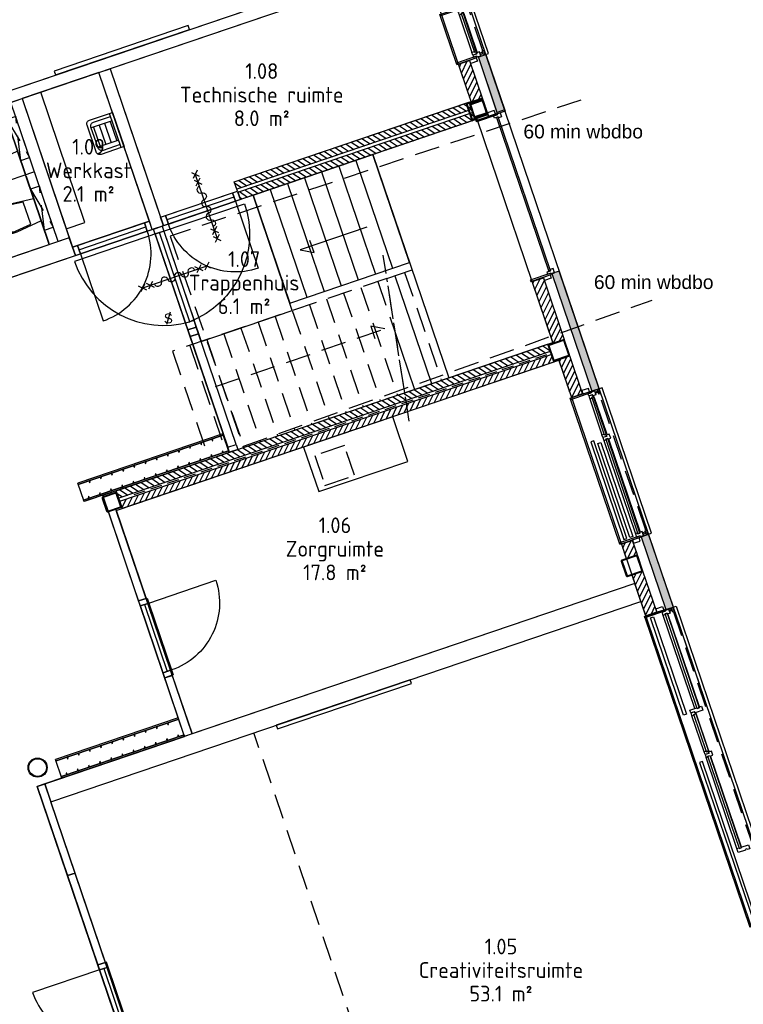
# Model space of a CAD drawing. Header units: millimetres. Extents: x 29775 to 122352, y 25482 to 104177.
# Tile 10 of 20: x 49276 to 58487, y 62908 to 75437. Entities that reach past the tile are written whole.
import ezdxf
from ezdxf.enums import TextEntityAlignment as Align

# ---------------------------------------------------------------- set-up
doc = ezdxf.new("R2010")
doc.units = ezdxf.units.MM
doc.header["$LTSCALE"] = 100
doc.linetypes.add('DASHED', pattern=[0.75, 0.5, -0.25])
doc.linetypes.add('HIDDEN2', pattern=[4.7625, 3.175, -1.5875])
for name, color, linetype in [('AL24----_Trap-Beton-1500+', 9, 'Continuous'), ('AL24----_Trap-Beton-Az', 1, 'Continuous'), ('AL35----_Plafonds', 8, 'Continuous'), ('Beveilig-Alg-Az', 1, 'Continuous'), ('Beveilig-Alg-Txt', 2, 'Continuous'), ('Beveilig-Dik-Az', 5, 'HIDDEN2'), ('bib', 9, 'Continuous'), ('BiKoz-Draai-Az', 8, 'Continuous'), ('BiKoz-Hout-Az', 8, 'Continuous'), ('BiKoz-Hout-Drs', 2, 'Continuous'), ('BiWand-Syst-Drs', 3, 'Continuous'), ('BuKoz-Alum-Az', 8, 'Continuous'), ('BuKoz-Alum-Drs', 2, 'Continuous'), ('BuWand-Alg-Arc', 8, 'Continuous'), ('BuWand-Bakst-Drs', 3, 'Continuous'), ('Construct-Beton-Drs', 4, 'Continuous'), ('Construct-Staal-Drs', 4, 'Continuous'), ('Inricht-Alg-Az', 1, 'Continuous'), ('kozijn', 1, 'Continuous'), ('kozijn1', 1, 'Continuous'), ('MTXT35-50', 3, 'Continuous'), ('nieuw uitzet', 2, 'Continuous'), ('Sanitair-Alg-Az', 1, 'Continuous'), ('Vloer-Alg-Arc', 1, 'Continuous'), ('X-BT$1----_Ruimtegegevens', 7, 'Continuous')]:
    doc.layers.add(name, color=color, linetype=linetype)
doc.layers.add('BL$8-BVO-polylijn', color=160, linetype='Continuous', plot=False)
doc.layers.add('BL$8-GO--polylijnen', color=10, linetype='Continuous', plot=False)
for name, color, linetype, lineweight in [('X-BT$23A__RuimteElement', 7, 'Continuous', 0), ('X-BT$23F__RuimteElement', 7, 'Continuous', 0), ('X-BT$23m2_RuimteElement', 7, 'Continuous', 0), ('X-BT$23NR__Ruimtenummer', 1, 'Continuous', 0), ('X-BT$23P__Algemeen', 1, 'Continuous', 0)]:
    doc.layers.add(name, color=color, linetype=linetype, lineweight=lineweight)
doc.styles.add('BOS', font='arial.ttf')
doc.styles.add('BOS3', font='arial.ttf')
doc.styles.add('Isocpeur', font='isocpeur.ttf')
doc.dimstyles.new('BOS3', dxfattribs={"dimtxt": 2.5, "dimasz": 2, "dimexe": 2, "dimexo": 0, "dimgap": 1.5, "dimtad": 1, "dimdec": 3, "dimdsep": 46, "dimtxsty": 'BOS3', "dimblk": 'SMALL', "dimblk1": 'SMALL', "dimblk2": 'SMALL', "dimcen": 2.5, "dimclrd": 1, "dimclre": 1, "dimclrt": 2, "dimadec": 4, "dimazin": 2, "dimtfac": 1, "dimtdec": 3, "dimtix": 1, "dimtmove": 2, "dimatfit": 3, "dimfxl": 2, "dimfxlon": 1, "dimtvp": 1, "dimtolj": 1, "dimtzin": 0, "dimarcsym": 0})
pattern_1 = [(63.75, (49606.74, -73457.9), (-51.256277, 25.276799), [])]

# ---------------------------------------------------------------- blocks, each defined once
blk = doc.blocks.new('_Small')
at = {"color": 0, "linetype": 'ByBlock', "lineweight": -2}
blk.add_circle((0, 0), 0.25, dxfattribs=at)
blk = doc.blocks.new('*D373')
at = {"layer": 'DEFPOINTS', "color": 0}
for p in [(51997, 83463), (52169, 82956), (47508, 71800)]:
    blk.add_point(p, dxfattribs=at)
at = {"layer": 'nieuw uitzet', "color": 1, "lineweight": -2}
for p, q in [((44421, 80892), (51997, 83463)), ((52029, 83368), (51965, 83558)), ((44454, 80797), (44389, 80986))]:
    blk.add_line(p, q, dxfattribs=at)
at = {"layer": 'nieuw uitzet', "color": 1, "lineweight": -2, "xscale": 100, "yscale": 100, "zscale": 100}
for p, rotation in [((51997, 83463), 18.75), ((44421, 80892), 198.75)]:
    blk.add_blockref('_Small', p, dxfattribs=dict(at, rotation=rotation))
at = {"layer": 'nieuw uitzet', "color": 2, "insert": (48165, 82309), "char_height": 125, "attachment_point": 5, "rotation": 18.75, "style": 'BOS3'}
blk.add_mtext('\\A1;8000', dxfattribs=at)
blk = doc.blocks.new('binkozdeur1034')
at = {"layer": 'BiKoz-Draai-Az'}
blk.add_lwpolyline([(967, 0), (67, 0), (67, -900, 0.414214)], format="xyb", close=True, dxfattribs=at)
at = {"layer": 'BiKoz-Hout-Az'}
blk.add_line((67, 57), (967, 57), dxfattribs=at)
blk.add_lwpolyline([(67, 0), (967, 0), (967, 114), (67, 114)], close=True, dxfattribs=at)
at = {"layer": 'BiKoz-Hout-Drs'}
for points in [[(0, 0), (67, 0), (67, 114), (0, 114)], [(967, 0), (1034, 0), (1034, 114), (967, 114)]]:
    blk.add_lwpolyline(points, close=True, dxfattribs=at)
blk = doc.blocks.new('toilethangend met reservoir')
at = {"layer": 'BiKoz-Hout-Drs'}
blk.add_line((120, -175), (120, 725), dxfattribs=at)
at = {"layer": 'Sanitair-Alg-Az', "linetype": 'HIDDEN2'}
for p, q in [((120, 0), (0, 550)), ((120, 550), (0, 0))]:
    blk.add_line(p, q, dxfattribs=at)
blk.add_lwpolyline([(120, 550), (0, 550), (0, 0), (120, 0)], close=True, dxfattribs=at)
at = {"layer": 'Sanitair-Alg-Az'}
blk.add_lwpolyline([(120, 424), (460, 460, -0.08399), (546, 445, -0.091257), (616, 406, -0.103849), (664, 344, -0.114925), (680, 275, -0.114925), (664, 206, -0.103849), (616, 144, -0.091257), (546, 105, -0.08399), (460, 90), (120, 126)], format="xyb", dxfattribs=at)
blk.add_lwpolyline([(462, 105, 0.081247), (541, 119, 0.091257), (606, 156, 0.103849), (650, 212, 0.114925), (665, 275, 0.114925), (650, 338, 0.103849), (606, 394, 0.091257), (541, 431, 0.081247), (462, 445), (260, 424), (260, 126)], format="xyb", close=True, dxfattribs=at)
blk = doc.blocks.new('kozbuitklein')
blk.add_line((0, -7), (0, 0))
at = {"layer": 'kozijn', "color": 9, "linetype": 'HIDDEN2'}
blk.add_line((-301, 1898), (-301, 62), dxfattribs=at)
at = {"layer": 'kozijn'}
for points in [[(-220, 1957), (-358, 1957), (-358, 3), (-220, 3)], [(68, 1960), (68, 1960), (68, 0), (68, 0)]]:
    blk.add_lwpolyline(points, dxfattribs=at)
blk.add_lwpolyline([(-192, -1), (-192, -46), (-102, -46), (-102, -1)], close=True, dxfattribs=at)
at = {"layer": 'kozijn1', "color": 9}
for p, q in [((-225, 646), (-225, 1898)), ((-163, 646), (-163, 1898)), ((-225, 87), (-225, 567)), ((-163, 87), (-163, 568))]:
    blk.add_line(p, q, dxfattribs=at)
at = {"layer": 'kozijn1'}
for points in [[(-192, 2006), (-192, 1961), (-102, 1961), (-102, 2006)], [(-311, 1952), (-311, 1898), (-291, 1898), (-291, 1952)], [(-291, 1933), (-291, 1918), (-255, 1918), (-255, 1933)], [(-163, 1942), (-163, 1942), (-212, 1942), (-212, 1952), (-255, 1952), (-255, 1898), (-218, 1898), (-218, 1908), (-193, 1908), (-193, 1898), (-163, 1898)], [(-210, 1960), (-210, 1942), (68, 1942), (68, 1960)], [(-163, 607), (-163, 646), (-193, 646), (-193, 636), (-218, 636), (-218, 646), (-255, 646), (-255, 592), (-215, 592), (-215, 607)], [(-163, 606), (-163, 568), (-193, 568), (-193, 577), (-218, 577), (-218, 567), (-225, 567), (-225, 589), (-210, 589), (-210, 606)], [(-311, 62), (-311, 8), (-291, 8), (-291, 62)], [(-291, 27), (-291, 42), (-255, 42), (-255, 27)], [(-163, 47), (-163, 18), (-193, 18), (-193, 18), (-212, 18), (-212, 8), (-255, 8), (-255, 62), (-215, 62), (-215, 47)], [(-163, 48), (-163, 87), (-193, 87), (-193, 77), (-218, 77), (-218, 87), (-225, 87), (-225, 65), (-210, 65), (-210, 48)], [(-210, 0), (-210, 18), (68, 18), (68, 0)]]:
    blk.add_lwpolyline(points, close=True, dxfattribs=at)
at = {"layer": 'kozijn1', "color": 9}
for points in [[(-218, 1908), (-218, 636), (-193, 636), (-193, 1908)], [(-40, 607), (0, 607), (0, 1922), (-40, 1922)], [(-218, 577), (-218, 77), (-193, 77), (-193, 577)]]:
    blk.add_lwpolyline(points, close=True, dxfattribs=at)
blk = doc.blocks.new('aangifte deur 60 minuten (zelfsluitend)')
at = {"layer": 'Beveilig-Alg-Az'}
blk.add_line((1, -863), (1, 860), dxfattribs=at)
for points in [[(-81, 778), (82, 942)], [(80, 781), (-78, 939)], [(-81, 568), (82, 732)], [(80, 571), (-78, 729)], [(-81, -735), (82, -571)], [(80, -732), (-78, -574)], [(-81, -945), (82, -781)], [(80, -942), (-78, -784)]]:
    blk.add_lwpolyline(points, dxfattribs=at)
blk.add_lwpolyline([(0, -543, 1), (0, -362, -1), (0, -181, 1), (0, 0, -1), (0, 181, 1), (0, 362, -1), (0, 543)], format="xyb", dxfattribs=at)
blk = doc.blocks.new('kozbuit660')
at = {"layer": 'kozijn', "color": 9, "linetype": 'HIDDEN2'}
blk.add_line((19, 606), (19, 54), dxfattribs=at)
at = {"layer": 'kozijn'}
for points in [[(100, 665), (-38, 665), (-38, -5), (100, -5)], [(388, 668), (388, 668), (388, -8), (388, -8)]]:
    blk.add_lwpolyline(points, dxfattribs=at)
for points in [[(128, 666), (128, 711), (218, 711), (218, 666)], [(128, -6), (128, -51), (218, -51), (218, -6)]]:
    blk.add_lwpolyline(points, close=True, dxfattribs=at)
at = {"layer": 'kozijn1', "color": 9}
for p, q in [((95, 79), (95, 581)), ((157, 79), (157, 581))]:
    blk.add_line(p, q, dxfattribs=at)
at = {"layer": 'kozijn1'}
for points in [[(9, 606), (9, 660), (29, 660), (29, 606)], [(29, 640), (29, 625), (65, 625), (65, 640)], [(157, 621), (157, 647), (118, 647), (118, 647), (108, 647), (108, 660), (65, 660), (65, 606), (105, 606), (105, 621)], [(118, 665), (118, 647), (388, 647), (388, 665)], [(157, 620), (157, 581), (127, 581), (127, 591), (102, 591), (102, 581), (95, 581), (95, 603), (110, 603), (110, 620)], [(9, 54), (9, 0), (29, 0), (29, 54)], [(29, 19), (29, 34), (65, 34), (65, 19)], [(157, 39), (157, 13), (118, 13), (118, 13), (108, 13), (108, 0), (65, 0), (65, 54), (105, 54), (105, 39)], [(157, 40), (157, 79), (127, 79), (127, 69), (102, 69), (102, 79), (95, 79), (95, 57), (110, 57), (110, 40)], [(118, -5), (118, 13), (388, 13), (388, -5)]]:
    blk.add_lwpolyline(points, close=True, dxfattribs=at)
at = {"layer": 'kozijn1', "color": 9}
blk.add_lwpolyline([(102, 591), (102, 69), (127, 69), (127, 591)], close=True, dxfattribs=at)
blk = doc.blocks.new('uitstortgootsteen 360x460')
at = {"layer": 'Sanitair-Alg-Az'}
for p, q in [((-131, -40), (-131, -320)), ((-131, -65), (131, -65)), ((131, -40), (131, -320)), ((-131, -140), (131, -140)), ((-131, -214), (131, -214)), ((-131, -289), (131, -289))]:
    blk.add_line(p, q, dxfattribs=at)
blk.add_lwpolyline([(-230, 0), (230, 0), (230, -40), (-230, -40)], close=True, dxfattribs=at)
for points in [[(230, -40), (230, -310, -0.414214), (180, -360), (-180, -360, -0.414214), (-230, -310), (-230, -40)], [(190, -40), (190, -270, -0.414214), (140, -320), (-140, -320, -0.414214), (-190, -270), (-190, -40)]]:
    blk.add_lwpolyline(points, format="xyb", dxfattribs=at)
blk = doc.blocks.new('_K180x10')
at = {"layer": 'Construct-Staal-Drs'}
for points in [[(75, 90), (-75, 90, 0.414214), (-90, 75), (-90, -75, 0.414214), (-75, -90), (75, -90, 0.414214), (90, -75), (90, 75, 0.414214)], [(75, 80), (-75, 80, 0.414214), (-80, 75), (-80, -75, 0.414214), (-75, -80), (75, -80, 0.414214), (80, -75), (80, 75, 0.414214)]]:
    blk.add_lwpolyline(points, format="xyb", close=True, dxfattribs=at)
blk = doc.blocks.new('trap1450brbv')
at = {"layer": 'AL24----_Trap-Beton-1500+', "linetype": 'HIDDEN2'}
for p, q in [((-2054, -363), (-1686, 1747)), ((-4390, 1450), (-4390, 0)), ((-4160, 1450), (-4160, 0)), ((-3930, 1450), (-3930, 0)), ((-3700, 1450), (-3700, 0)), ((-3470, 1450), (-3470, 0)), ((-3240, 1450), (-3240, 0)), ((-3010, 1450), (-3010, 0)), ((-2780, 1450), (-2780, 0)), ((-2550, 1450), (-2550, 0)), ((-2320, 1450), (-2320, 0)), ((-2090, 1450), (-2090, 0)), ((-1860, 1450), (-1860, 751)), ((-1500, 1450), (-1500, 0))]:
    blk.add_line(p, q, dxfattribs=at)
blk.add_lwpolyline([(-4620, 0), (-1991, 0), (-1738, 1450), (-4620, 1450)], close=True, dxfattribs=at)
blk.add_lwpolyline([(-4245, 850), (-1971, 850), (-2129, 941), (-2129, 776)], dxfattribs=at)
at = {"layer": 'AL24----_Trap-Beton-Az'}
for p, q in [((-2780, 3000), (-2780, 1550)), ((-2550, 3000), (-2550, 1550)), ((-2320, 3000), (-2320, 1550)), ((-2090, 3000), (-2090, 1550)), ((-1860, 3000), (-1860, 1550)), ((-1630, 3000), (-1630, 1550)), ((-1738, 1450), (-1400, 1450)), ((-1630, 1450), (-1630, 0)), ((-1860, 751), (-1860, 0)), ((-1991, 0), (-1400, 0))]:
    blk.add_line(p, q, dxfattribs=at)
for points in [[(-3010, 1550), (-1400, 1550), (-1400, 3000), (-3010, 3000)], [(-1400, 0), (0, 0), (0, 3000), (-1400, 3000)]]:
    blk.add_lwpolyline(points, close=True, dxfattribs=at)
blk.add_lwpolyline([(-1772, 2150), (-2669, 2150), (-2511, 2059), (-2511, 2224)], dxfattribs=at)
blk = doc.blocks.new('dtboord02')
at = {"layer": 'Inricht-Alg-Az'}
blk.add_lwpolyline([(0, -50), (1800, -50), (1800, 0), (0, 0)], close=True, dxfattribs=at)
blk = doc.blocks.new('slot van binnenuit zonder sleutel')
at = {"layer": 'Beveilig-Alg-Txt'}
blk.add_line((47, 157), (-47, -157), dxfattribs=at)
at = {"layer": 'Beveilig-Alg-Txt', "style": 'BOS'}
blk.add_text('S', height=250, dxfattribs=at).set_placement((0, 0), align=Align.MIDDLE)
blk = doc.blocks.new('kapstok leerkotte 25x')
at = {"layer": 'Inricht-Alg-Az'}
for points in [[(20, 1950), (0, 1950)], [(0, 1950), (250, 1950)], [(230, 0), (230, 1950)], [(230, 1950), (250, 1950)], [(250, 0), (250, 1950)], [(0, 0), (250, 0)]]:
    blk.add_lwpolyline(points, dxfattribs=at)
at = {"layer": 'Inricht-Alg-Az', "color": 9}
for points in [[(20, 1950), (20, 0), (0, 0), (0, 1950)], [(20, 1870), (40, 1870), (40, 1880), (20, 1880)], [(20, 1720), (40, 1720), (40, 1730), (20, 1730)], [(20, 1570), (40, 1570), (40, 1580), (20, 1580)], [(20, 1420), (40, 1420), (40, 1430), (20, 1430)], [(20, 1270), (40, 1270), (40, 1280), (20, 1280)], [(20, 1120), (40, 1120), (40, 1130), (20, 1130)], [(20, 970), (40, 970), (40, 980), (20, 980)], [(20, 820), (40, 820), (40, 830), (20, 830)], [(20, 670), (40, 670), (40, 680), (20, 680)], [(20, 520), (40, 520), (40, 530), (20, 530)], [(20, 370), (40, 370), (40, 380), (20, 380)], [(20, 220), (40, 220), (40, 230), (20, 230)], [(20, 70), (40, 70), (40, 80), (20, 80)]]:
    blk.add_lwpolyline(points, close=True, dxfattribs=at)
blk.add_lwpolyline([(20, 0), (20, 1950)], dxfattribs=at)
at = {"layer": 'Inricht-Alg-Az'}
for points in [[(230, 1950), (230, 0), (250, 0), (250, 1950)], [(210, 1795), (230, 1795), (230, 1805), (210, 1805)], [(210, 1645), (230, 1645), (230, 1655), (210, 1655)], [(210, 1495), (230, 1495), (230, 1505), (210, 1505)], [(210, 1345), (230, 1345), (230, 1355), (210, 1355)], [(210, 1195), (230, 1195), (230, 1205), (210, 1205)], [(210, 1045), (230, 1045), (230, 1055), (210, 1055)], [(210, 895), (230, 895), (230, 905), (210, 905)], [(210, 745), (230, 745), (230, 755), (210, 755)], [(210, 595), (230, 595), (230, 605), (210, 605)], [(210, 445), (230, 445), (230, 455), (210, 455)], [(210, 295), (230, 295), (230, 305), (210, 305)], [(210, 145), (230, 145), (230, 155), (210, 155)]]:
    blk.add_lwpolyline(points, close=True, dxfattribs=at)
blk = doc.blocks.new('kapstok leerkotte 20x')
at = {"layer": 'Inricht-Alg-Az'}
for points in [[(20, 1650), (0, 1650)], [(0, 1650), (250, 1650)], [(230, 0), (230, 1650)], [(230, 1650), (250, 1650)], [(250, 0), (250, 1650)], [(0, 0), (250, 0)]]:
    blk.add_lwpolyline(points, dxfattribs=at)
at = {"layer": 'Inricht-Alg-Az', "color": 9}
for points in [[(20, 1650), (20, 0), (0, 0), (0, 1650)], [(20, 1570), (40, 1570), (40, 1580), (20, 1580)], [(20, 1420), (40, 1420), (40, 1430), (20, 1430)], [(20, 1270), (40, 1270), (40, 1280), (20, 1280)], [(20, 1120), (40, 1120), (40, 1130), (20, 1130)], [(20, 970), (40, 970), (40, 980), (20, 980)], [(20, 820), (40, 820), (40, 830), (20, 830)], [(20, 670), (40, 670), (40, 680), (20, 680)], [(20, 520), (40, 520), (40, 530), (20, 530)], [(20, 370), (40, 370), (40, 380), (20, 380)], [(20, 220), (40, 220), (40, 230), (20, 230)], [(20, 70), (40, 70), (40, 80), (20, 80)]]:
    blk.add_lwpolyline(points, close=True, dxfattribs=at)
blk.add_lwpolyline([(20, 0), (20, 1650)], dxfattribs=at)
at = {"layer": 'Inricht-Alg-Az'}
for points in [[(230, 1650), (230, 0), (250, 0), (250, 1650)], [(210, 1495), (230, 1495), (230, 1505), (210, 1505)], [(210, 1345), (230, 1345), (230, 1355), (210, 1355)], [(210, 1195), (230, 1195), (230, 1205), (210, 1205)], [(210, 1045), (230, 1045), (230, 1055), (210, 1055)], [(210, 895), (230, 895), (230, 905), (210, 905)], [(210, 745), (230, 745), (230, 755), (210, 755)], [(210, 595), (230, 595), (230, 605), (210, 605)], [(210, 445), (230, 445), (230, 455), (210, 455)], [(210, 295), (230, 295), (230, 305), (210, 305)], [(210, 145), (230, 145), (230, 155), (210, 155)]]:
    blk.add_lwpolyline(points, close=True, dxfattribs=at)
blk = doc.blocks.new('dtboord01')
at = {"layer": 'Inricht-Alg-Az'}
blk.add_lwpolyline([(0, -50), (1800, -50), (1800, 0), (0, 0)], close=True, dxfattribs=at)
blk = doc.blocks.new('*U80')
at = {"layer": 'Construct-Staal-Drs'}
for points in [[(85, 100), (-85, 100, 0.414214), (-100, 85), (-100, -85, 0.414214), (-85, -100), (85, -100, 0.414214), (100, -85), (100, 85, 0.414214)], [(85, 90), (-85, 90, 0.414214), (-90, 85), (-90, -85, 0.414214), (-85, -90), (85, -90, 0.414214), (90, -85), (90, 85, 0.414214)]]:
    blk.add_lwpolyline(points, format="xyb", close=True, dxfattribs=at)
blk = doc.blocks.new('*U83')
at = {"layer": 'Construct-Staal-Drs'}
for points in [[(-110, -98, 0.414214), (-98, -110), (98, -110, 0.414214), (110, -98), (110, 98, 0.414214), (98, 110), (-98, 110, 0.414214), (-110, 98)], [(-100, -98, 0.414214), (-98, -100), (98, -100, 0.414214), (100, -98), (100, 98, 0.414214), (98, 100), (-98, 100, 0.414214), (-100, 98)]]:
    blk.add_lwpolyline(points, format="xyb", close=True, dxfattribs=at)
blk = doc.blocks.new('*U87')
at = {"layer": 'Construct-Staal-Drs'}
for radius in [122, 112]:
    blk.add_circle((0, 0), radius, dxfattribs=at)
blk = doc.blocks.new('Ruimtefunctie')
at = {"layer": 'X-BT$23A__RuimteElement', "style": 'Isocpeur', "width": 0.94}
blk.add_attdef('RUIMTEFUNCTIE-A', text='', height=200, dxfattribs=at).set_placement((0, -600), align=Align.MIDDLE_CENTER)
at = {"layer": 'X-BT$23F__RuimteElement', "style": 'Isocpeur', "width": 0.94}
blk.add_attdef('RUIMTEFUNCTIE', text='', height=200, dxfattribs=at).set_placement((0, 300), align=Align.MIDDLE_CENTER)
at = {"layer": 'X-BT$23m2_RuimteElement', "style": 'Isocpeur', "width": 0.94}
blk.add_attdef('RUIMTEFUNCTIE-B', text='', height=200, dxfattribs=at).set_placement((0, 0), align=Align.MIDDLE_CENTER)
at = {"layer": 'X-BT$23NR__Ruimtenummer', "style": 'Isocpeur', "width": 0.94}
blk.add_attdef('RUIMTENUMMER', text='', height=200, dxfattribs=at).set_placement((0, 600), align=Align.MIDDLE_CENTER)
at = {"layer": 'X-BT$23P__Algemeen', "style": 'Isocpeur', "width": 0.94}
blk.add_attdef('PEILMAAT', text='', height=200, dxfattribs=at).set_placement((0, -300), align=Align.MIDDLE_CENTER)

msp = doc.modelspace()

# ---------------------------------------------------------------- hatches: boundary and pattern name
at = {"layer": 'BuWand-Alg-Arc'}
h = msp.add_hatch(color=254, dxfattribs=at)
h.paths.add_polyline_path([(55209.0569, 74996.4293), (55114.3638, 74964.2853), (55315.585, 74371.5071), (55410.278, 74403.651)])
h.paths.add_polyline_path([(55359.9436, 74240.8307), (55454.6366, 74272.9747), (55410.278, 74403.651), (55315.585, 74371.5071)])
h = msp.add_hatch(dxfattribs=at)
h.set_pattern_fill('ANSI31', color=256, scale=18, style=0)
h.set_pattern_definition(pattern_1)
h.paths.add_polyline_path([(55002.9823, 74919.0841), (54860.8106, 74870.8233), (55030.8521, 74369.8973), (55173.0238, 74418.158)])
h = msp.add_hatch(dxfattribs=at)
h.set_pattern_fill('ANSI31', color=256, scale=18, angle=-78.75, style=0)
h.set_pattern_definition([(326.25, (48489.387, -70415.61), (31.750839, 47.518488), [])])
h.paths.add_polyline_path([(52007.6038, 73375.3241), (52039.7477, 73280.6311), (55024.9449, 74293.969), (54992.801, 74388.662)])
h = msp.add_hatch(dxfattribs=at)
h.set_pattern_fill('ANSI31', color=256, scale=18, angle=-78.75, style=0)
h.set_pattern_definition([(326.25, (49651.74, 26409.527), (31.75084, 47.51849), [])])
h.paths.add_polyline_path([(52052.6053, 73242.7538), (52084.7492, 73148.0608), (55069.9465, 74161.3987), (55037.8025, 74256.0918)])
h = msp.add_hatch(color=254, dxfattribs=at)
h.paths.add_polyline_path([(56384.7033, 71533.0865), (56290.5225, 71499.4336), (56357.0488, 71303.4535), (56451.7418, 71335.5974)])
h.paths.add_polyline_path([(56558.9128, 70708.7813), (56653.6058, 70740.9253), (56451.7418, 71335.5974), (56357.0488, 71303.4535)])
h.paths.add_polyline_path([(56145.0886, 72238.9687), (56050.3956, 72206.8248), (56290.5225, 71499.4336), (56384.7033, 71533.0865)])
h = msp.add_hatch(dxfattribs=at)
h.set_pattern_fill('ANSI31', color=256, scale=18, style=0)
h.set_pattern_definition(pattern_1)
h.paths.add_polyline_path([(56065.8872, 71320.7822), (56207.9267, 71368.9982), (55941.4534, 72154.0032), (55799.4139, 72105.7873)])
h = msp.add_hatch(dxfattribs=at)
h.set_pattern_fill('ANSI31', color=256, scale=18, angle=-78.75, style=0)
h.set_pattern_definition([(326.25, (50504.193, 69348.71), (31.75084, 47.5185), [])])
h.paths.add_polyline_path([(56028.6638, 71213.1026), (55996.5198, 71307.7956), (50504.1929, 69443.4019), (50536.3369, 69348.7089)])
h = msp.add_hatch(dxfattribs=at)
h.set_pattern_fill('ANSI31', color=256, scale=18, style=0)
h.set_pattern_definition(pattern_1)
h.paths.add_polyline_path([(56073.6653, 71080.5324), (56041.5214, 71175.2254), (50549.1944, 69310.8317), (50581.3384, 69216.1387)])
h = msp.add_hatch(dxfattribs=at)
h.set_pattern_fill('ANSI31', color=256, scale=18, style=0)
h.set_pattern_definition(pattern_1)
h.paths.add_polyline_path([(56278.6434, 71160.6735), (56136.6039, 71112.4576), (56299.8951, 70631.4171), (56441.9346, 70679.633)])
h = msp.add_hatch(dxfattribs=at)
h.set_pattern_fill('ANSI31', color=256, scale=18, style=0)
h.set_pattern_definition(pattern_1)
h.paths.add_polyline_path([(56996.4544, 68579.4195), (57138.4939, 68627.6354), (57076.4561, 68810.393), (56934.4166, 68762.177)])
h = msp.add_hatch(color=254, dxfattribs=at)
h.paths.add_polyline_path([(57281.5664, 68890.5789), (57186.8733, 68858.435), (57287.4839, 68562.0459), (57382.1769, 68594.1898)])
h.paths.add_polyline_path([(57382.1769, 68594.1898), (57287.4839, 68562.0459), (57501.884, 67930.4435), (57596.577, 67962.5874)])
h = msp.add_hatch(dxfattribs=at)
h.set_pattern_fill('ANSI31', color=256, scale=18, style=0)
h.set_pattern_definition([(63.75, (47377.233, -66889.995), (-51.256277, 25.276799), [])])
h.paths.add_polyline_path([(57209.2106, 68419.3108), (57067.1711, 68371.0949), (57242.9985, 67853.1241), (57385.038, 67901.34)])

# ---------------------------------------------------------------- linework, layer by layer
at = {"layer": 'AL24----_Trap-Beton-Az'}
msp.add_line((49465.3339, 73499.3036), (48329.0178, 73113.5763), dxfattribs=at)
msp.add_lwpolyline([(51923.4107, 69995.9163), (52031.3607, 70032.5604), (51553.2662, 71440.9813), (51445.3162, 71404.3372)], close=True, dxfattribs=at)
at = {"layer": 'AL35----_Plafonds', "linetype": 'HIDDEN2'}
msp.add_line((54159.0398, 60760.9439), (52257.2454, 66363.4495), dxfattribs=at)
at = {"layer": 'Beveilig-Dik-Az'}
msp.add_lwpolyline([(56419.3104, 74414.3603), (51190.3226, 72684.693), (52126.0793, 70011.385), (57328.3675, 71870.2787)], dxfattribs=at)
at = {"layer": 'BiKoz-Draai-Az'}
for p, q in [((51002.1652, 72709.8181), (51387.675, 71573.4285)), ((51110.1152, 72746.4622), (51495.625, 71610.0726))]:
    msp.add_line(p, q, dxfattribs=at)
for points in [[(51440.9978, 71592.9593), (51056.1402, 72728.1401), (52138.6218, 73095.1313, -0.4003633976)], [(51441.4321, 71593.1066), (51056.1402, 72728.1401), (49973.799, 72360.7348, 0.4003633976)]]:
    msp.add_lwpolyline(points, format="xyb", close=True, dxfattribs=at)
at = {"layer": 'BiKoz-Hout-Drs'}
for points in [[(51088.5787, 72809.9065), (51110.1222, 72746.4415), (51002.1652, 72709.8181), (50980.6287, 72773.2624)], [(51088.5787, 72809.9065), (51110.1222, 72746.4415), (51002.1652, 72709.8181), (50980.6287, 72773.2624)], [(51387.4571, 71574.7847), (51416.3866, 71489.5609), (51524.3367, 71526.205), (51495.4071, 71611.4288)], [(51416.3866, 71489.5609), (51445.3162, 71404.3372), (51553.2662, 71440.9813), (51524.3367, 71526.205)], [(52031.3607, 70032.5604), (52052.8971, 69969.1161), (51944.9471, 69932.472), (51923.4107, 69995.9163)], [(50404.5374, 69177.2437), (50499.2304, 69209.3876), (50884.9578, 68073.0715), (50790.2648, 68040.9275)]]:
    msp.add_lwpolyline(points, close=True, dxfattribs=at)
at = {"layer": 'BiWand-Syst-Drs'}
for points in [[(46797.4613, 73581.5215), (46749.2442, 73723.5645), (54371.9012, 76311.104), (54420.1171, 76169.0645)], [(50285.3467, 74765.4991), (50427.3862, 74813.715), (51105.6235, 72815.6924), (50963.584, 72767.4765)], [(49164.6549, 74385.0755), (49306.6944, 74433.2914), (49907.7862, 72662.5321), (49765.7467, 72614.3161)], [(47688.6261, 71655.7781), (49984.4582, 72435.1081), (49907.3127, 72662.3713), (47611.4806, 71883.0413)], [(49672.1283, 65485.9204), (57181.2821, 68034.9347), (57104.1366, 68262.1979), (49594.9828, 65713.1837)], [(51122.5445, 67061.7717), (51217.2391, 67093.911), (51469.889, 66349.6286), (51375.196, 66317.4846)]]:
    msp.add_lwpolyline(points, close=True, dxfattribs=at)
at = {"layer": 'BL$8-BVO-polylijn'}
msp.add_lwpolyline([(29775.3773, 81479.074), (50607.8402, 88550.7423), (61491.2472, 56488.3599, -0.0492717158), (61717.5369, 55519.1232), (65289.6908, 28384.8715), (49456.4485, 26300.413), (48998.5457, 27649.3512), (44624.6791, 27073.5208), (44552.1314, 27624.5747), (45970.2845, 28105.9727), (43682.4496, 34845.7168), (43639.4369, 34972.4283), (45003.1352, 35435.3415), (42675.9134, 42291.1156), (43888.5996, 42702.7671), (41696.3824, 49160.8306), (40844.1453, 48871.535), (40741.2847, 49174.5527), (41593.5218, 49463.8482), (39558.0087, 55460.2765), (38648.5093, 55340.5387)], format="xyb", close=True, dxfattribs=at)
at = {"layer": 'BL$8-GO--polylijnen'}
for points in [[(46861.6281, 81154.0187), (47183.0675, 80207.0886), (44934.1085, 79443.6698), (46862.7416, 73762.0916), (54371.9, 76311.1074), (52121.8249, 82939.6149)], [(54420.1171, 76169.0645), (50427.3862, 74813.715), (51068.9794, 72923.6425), (52048.1051, 73256.0109), (52007.6038, 73375.3241), (55021.2089, 74398.3052)], [(50285.3467, 74765.4991), (49306.6113, 74433.5366), (49948.2876, 72543.2189), (50926.9399, 72875.4265)], [(47374.7454, 71802.6893), (49652.1088, 72575.7413), (49051.017, 74346.5006), (46773.7728, 73573.5226), (46908.1396, 73177.6691), (46873.9285, 73166.0522), (47206.2969, 72186.9265), (47240.3864, 72198.4983)], [(54736.9706, 70880.2362), (56062.6728, 71330.2514), (55098.3544, 74171.0419), (51088.5787, 72809.9065), (51586.81, 71342.1647), (52746.3259, 71735.7673), (52248.0947, 73203.5091), (53772.6522, 73721.0267)], [(46995.1816, 56946.2685), (51900.1496, 58611.2808), (49500.2898, 65681.0397), (51375.2094, 66317.4892), (50333.7455, 69385.5428), (51944.9471, 69932.472), (50980.6287, 72773.2624), (42589.5395, 69924.8715), (43552.0833, 67088.7589), (43533.3121, 67082.3869), (45322.1228, 61812.7208), (45625.2739, 61915.6267), (46330.5121, 59838.062), (46046.2996, 59741.5849)], [(50505.6592, 69190.449), (56139.8182, 71102.9883), (57104.1366, 68262.1979), (51469.889, 66349.6286)], [(57181.2821, 68034.9347), (59465.1095, 61306.9961), (54541.0728, 59635.5109), (54159.0398, 60760.9439), (51573.9226, 59883.4148), (49672.1283, 65485.9204)]]:
    msp.add_lwpolyline(points, close=True, dxfattribs=at)
at = {"layer": 'BuKoz-Alum-Az'}
msp.add_line((57940.8387, 66948.4252), (57618.1135, 67899.1431), dxfattribs=at)
msp.add_lwpolyline([(57081.0907, 68858.9601), (57043.2135, 68846.1026), (56637.2354, 70042.0753), (56675.1126, 70054.9329)], close=True, dxfattribs=at)
at = {"layer": 'BuKoz-Alum-Drs'}
for p, q in [((57536.6338, 67936.9592), (57598.1842, 67957.8528)), ((57598.1842, 67957.8528), (57596.577, 67962.5874))]:
    msp.add_line(p, q, dxfattribs=at)
at = {"layer": 'BuWand-Bakst-Drs'}
for points in [[(55354.0255, 74257.8306), (55114.3638, 74964.2853), (55209.0569, 74996.4293), (55448.7185, 74289.9745)], [(55359.9436, 74240.8307), (55114.3638, 74964.2853), (55209.0569, 74996.4293), (55454.6366, 74272.9747)], [(55030.8521, 74369.8973), (54860.8106, 74870.8233), (55002.9823, 74919.0841), (55173.0238, 74418.158)], [(54992.801, 74388.662), (55024.9449, 74293.969), (52039.7477, 73280.6311), (52007.6038, 73375.3241)], [(55037.8025, 74256.0918), (55069.9465, 74161.3987), (52084.7492, 73148.0608), (52052.6053, 73242.7538)], [(56558.9128, 70708.7813), (56653.6058, 70740.9253), (56145.0886, 72238.9687), (56050.3956, 72206.8248)], [(55799.4139, 72105.7873), (55941.4534, 72154.0032), (56207.9267, 71368.9982), (56065.8872, 71320.7822)], [(55996.5198, 71307.7956), (56028.6638, 71213.1026), (50536.3369, 69348.7089), (50504.1929, 69443.4019)], [(56041.5214, 71175.2254), (56073.6653, 71080.5324), (50581.3384, 69216.1387), (50549.1944, 69310.8317)], [(56299.8951, 70631.4171), (56441.9346, 70679.633), (56278.6434, 71160.6735), (56136.6039, 71112.4576)], [(57076.4561, 68810.393), (56934.4166, 68762.177), (56996.4544, 68579.4195), (57138.4939, 68627.6354)], [(57501.884, 67930.4435), (57596.577, 67962.5874), (57281.5664, 68890.5789), (57186.8733, 68858.435)], [(57242.9985, 67853.1241), (57385.038, 67901.34), (57209.2106, 68419.3108), (57067.1711, 68371.0949)]]:
    msp.add_lwpolyline(points, close=True, dxfattribs=at)
at = {"layer": 'Construct-Beton-Drs', "linetype": 'DASHED', "ltscale": 3}
msp.add_line((50732.1517, 69394.0582), (56035.0926, 71194.164), dxfattribs=at)
at = {"layer": 'Inricht-Alg-Az'}
msp.add_lwpolyline([(49869.2135, 72776.1637), (50105.946, 72856.5235), (49543.4269, 74513.6513), (49306.6944, 74433.2914)], close=True, dxfattribs=at)
at = {"layer": 'Inricht-Alg-Az', "linetype": 'Continuous'}
msp.add_lwpolyline([(54218.5578, 69817.178), (54025.6942, 70385.3361), (52889.3786, 69999.6069), (53082.2417, 69431.4506)], close=True, dxfattribs=at)
at = {"layer": 'Inricht-Alg-Az', "linetype": 'HIDDEN2'}
msp.add_lwpolyline([(53160.8627, 69510.9411), (53539.6348, 69639.5169), (53411.059, 70018.2889), (53032.2869, 69889.7131)], close=True, dxfattribs=at)
at = {"layer": 'kozijn', "color": 9, "linetype": 'HIDDEN2'}
msp.add_line((57597.5503, 67900.6112), (58597.8699, 64953.7646), dxfattribs=at)
at = {"layer": 'kozijn'}
for points in [[(55330.5366, 74240.3528), (55316.0718, 74282.9646), (55230.8481, 74254.0351), (55245.3129, 74211.4232)], [(56026.7745, 72189.3021), (56041.2393, 72146.6903), (55956.0155, 72117.7607), (55941.5508, 72160.3726)], [(58423.0008, 64837.3782), (58418.1792, 64851.5821), (58405.6431, 64888.5124), (58434.051, 64898.1556), (58437.2011, 64888.8757), (58460.8744, 64896.9117), (58457.7242, 64906.1916), (58554.3111, 64938.9784), (58571.6689, 64887.8442), (58536.6324, 64875.9509), (58533.3538, 64885.6096), (58509.6805, 64877.5736), (58512.9592, 64867.9149)]]:
    msp.add_lwpolyline(points, close=True, dxfattribs=at)
at = {"layer": 'kozijn', "color": 9}
for points in [[(56033.2195, 72242.18), (55367.8398, 74202.3254), (55344.1665, 74194.2894), (56009.5462, 72234.144)], [(57342.5263, 67839.9153), (57763.1298, 66600.8572), (57725.2526, 66587.9996), (57304.6491, 67827.0577)], [(58665.239, 63943.3293), (57967.431, 65999.0053), (57929.5538, 65986.1477), (58627.3618, 63930.4717)]]:
    msp.add_lwpolyline(points, close=True, dxfattribs=at)
at = {"layer": 'kozijn'}
for points in [[(57501.884, 67930.4435), (57632.5604, 67974.8021), (59245.8651, 63222.1598), (59115.1887, 63177.8011)], [(57228.2038, 67840.7097), (57228.2038, 67840.7097), (58568.9278, 63891.0641)]]:
    msp.add_lwpolyline(points, dxfattribs=at)
at = {"layer": 'kozijn1', "color": 9}
for p, q in [((57868.609, 66672.7793), (57466.8096, 67856.4419)), ((57927.3829, 66692.5191), (57525.5836, 67876.1818)), ((57986.8718, 66122.173), (57832.3879, 66577.2676)), ((58045.6457, 66141.9128), (57891.1619, 66597.0075)), ((58405.6431, 64888.5124), (58012.1369, 66047.7443)), ((58464.3527, 64908.4417), (58070.9109, 66067.4841))]:
    msp.add_line(p, q, dxfattribs=at)
at = {"layer": 'kozijn1'}
for points in [[(55347.4293, 74245.031), (55353.2152, 74227.9863), (55090.4421, 74138.7868), (55084.6562, 74155.8316)], [(55318.5047, 74185.5784), (55309.183, 74213.0394), (55337.5909, 74222.6825), (55337.5909, 74222.6825), (55355.5826, 74228.7899), (55352.3682, 74238.2592), (55393.0862, 74252.0811), (55410.4439, 74200.9469), (55372.6614, 74188.1214), (55367.8398, 74202.3254)], [(56043.0243, 72195.8742), (56037.2384, 72212.919), (55774.4653, 72123.7195), (55780.2512, 72106.6748)], [(55983.8844, 72225.433), (55993.2062, 72197.972), (56021.6141, 72207.6152), (56021.6141, 72207.6152), (56039.6057, 72213.7226), (56042.8201, 72204.2533), (56083.5381, 72218.0752), (56066.1804, 72269.2094), (56028.3979, 72256.384), (56033.2195, 72242.18)], [(57490.9769, 67929.9091), (57496.7628, 67912.8644), (57233.9897, 67823.6649), (57228.2038, 67840.7097)], [(57459.6194, 67967.8427), (57474.0842, 67925.2309), (57388.8605, 67896.3013), (57374.3957, 67938.9132)], [(57452.7306, 67897.9175), (57452.7306, 67897.9175), (57499.1302, 67913.668), (57495.9158, 67923.1373), (57536.6338, 67936.9592), (57553.9915, 67885.825), (57518.9551, 67873.9317), (57515.7407, 67883.401), (57492.0674, 67875.365), (57495.2175, 67866.0851), (57466.8096, 67856.4419)], [(57576.9913, 67930.0659), (57581.8129, 67915.8619), (57547.7234, 67904.2901), (57542.9018, 67918.4941)], [(57589.6619, 67954.9598), (57607.0196, 67903.8256), (57588.081, 67897.3968), (57570.7233, 67948.531)], [(57819.6589, 66614.766), (57807.1228, 66651.6963), (57897.0812, 66682.2331), (57900.2956, 66672.7638), (57923.9688, 66680.7997), (57920.7544, 66690.269), (57955.7908, 66702.1623), (57973.1486, 66651.0281), (57873.8156, 66617.3091), (57868.994, 66631.513)], [(57819.9161, 66614.0085), (57832.3879, 66577.2676), (57860.7959, 66586.9108), (57857.6457, 66596.1907), (57881.319, 66604.2267), (57884.5334, 66594.7574), (57891.1619, 66597.0075), (57884.2831, 66617.2718), (57870.1738, 66612.4823), (57864.5165, 66629.1483)], [(57999.4722, 66085.0533), (57987.0003, 66121.7942), (58015.4082, 66131.4374), (58018.5583, 66122.1575), (58042.2316, 66130.1935), (58039.0172, 66139.6628), (58045.6457, 66141.9128), (58052.5245, 66121.6485), (58038.4153, 66116.8591), (58044.0726, 66100.1931)], [(57999.665, 66084.4852), (58012.2012, 66047.5549), (58040.6091, 66057.1981), (58037.3947, 66066.6674), (58061.0679, 66074.7034), (58064.2823, 66065.2341), (58099.3188, 66077.1273), (58081.961, 66128.2615), (58044.1785, 66115.4361), (58049.0001, 66101.2322)]]:
    msp.add_lwpolyline(points, close=True, dxfattribs=at)
at = {"layer": 'kozijn1', "color": 9}
for points in [[(57515.7407, 67883.401), (57923.9688, 66680.7997), (57900.2956, 66672.7638), (57492.0674, 67875.365)], [(57881.319, 66604.2267), (58042.2316, 66130.1935), (58018.5583, 66122.1575), (57857.6457, 66596.1907)], [(58061.0679, 66074.7034), (58460.8744, 64896.9117), (58437.2011, 64888.8757), (58037.3947, 66066.6674)]]:
    msp.add_lwpolyline(points, close=True, dxfattribs=at)
at = {"layer": 'nieuw uitzet'}
for points in [[(49886.0171, 64544.7236), (49980.7101, 64576.8675), (49594.9828, 65713.1837), (49500.2898, 65681.0397)], [(50271.7445, 63408.4074), (50366.4375, 63440.5514), (49980.7101, 64576.8675), (49886.0171, 64544.7236)]]:
    msp.add_lwpolyline(points, close=True, dxfattribs=at)
at = {"layer": 'Vloer-Alg-Arc'}
msp.add_lwpolyline([(47398.4214, 71810.7175), (49652.1088, 72575.7413), (49549.1748, 72878.9787), (49238.8148, 72735.5447, -1.1891891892), (49119.8822, 73085.9088), (49453.4298, 73161.0514), (49248.5008, 73764.7528), (48938.1358, 73621.3166, -1.1891891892), (48819.2032, 73971.6807), (49152.7508, 74046.8232), (49051.0233, 74346.5027), (46797.3361, 73581.479), (46931.6913, 73185.66), (46897.7353, 73174.1335), (47229.9702, 72194.9624), (47264.0597, 72206.5343)], format="xyb", close=True, dxfattribs=at)

# ---------------------------------------------------------------- block references
at = {"layer": 'bib'}
for name, p, rotation in [('kozbuit660', (54994.3663, 75622.6529), 198.7500000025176), ('dtboord02', (51436.5165, 75314.6767), 198.7500000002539), ('*U83', (55097.6588, 74297.5311), 18.75000000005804), ('toilethangend met reservoir', (49225.8615, 74204.7666), 198.7499999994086), ('_K180x10', (55116.5975, 74303.9599), 18.74999999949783), ('uitstortgootsteen 360x460', (50531.5693, 74040.1506), 288.7499999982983), ('trap1450brbv', (56062.6728, 71330.2514), 18.74999999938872), ('toilethangend met reservoir', (49526.5405, 73318.9947), 198.7499999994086), ('binkozdeur1034', (49984.4582, 72435.1081), 18.7499999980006), ('*U83', (56139.2549, 71229.5224), 18.75000000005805), ('kapstok leerkotte 25x', (51941.1594, 69931.1863), 108.7499999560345), ('*U80', (50448.0726, 69297.6263), 18.75000000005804), ('*U83', (57069.69, 68488.1148), 18.75000000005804), ('dtboord01', (52541.4225, 66459.9146), 18.74999999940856), ('kapstok leerkotte 20x', (51375.2094, 66317.4892), 108.7499999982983), ('*U87', (49503.7182, 65919.8135), 18.75000000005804), ('binkozdeur1034', (50271.7445, 63408.4074), 288.7499999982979)]:
    msp.add_blockref(name, p, dxfattribs=dict(at, rotation=rotation))
for p, xscale, yscale, zscale, rotation in [((51650.477, 73060.8812), 0.5000000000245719, 0.5000000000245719, 0.5000000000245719, 198.7499999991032), ((51248.569, 72160.5497), 0.499999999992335, 0.499999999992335, 0.499999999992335, 108.7499999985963)]:
    msp.add_blockref('aangifte deur 60 minuten (zelfsluitend)', p, dxfattribs=dict(at, xscale=xscale, yscale=yscale, zscale=zscale, rotation=rotation))
at = {"layer": 'bib', "xscale": -1}
for p, rotation in [((52084.7492, 73148.0608), 18.74999999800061), ((50898.2148, 68077.5716), 108.7499999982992)]:
    msp.add_blockref('binkozdeur1034', p, dxfattribs=dict(at, rotation=rotation))
at = {"layer": 'bib', "xscale": 0.5, "yscale": 0.5, "zscale": 0.5}
msp.add_blockref('slot van binnenuit zonder sleutel', (51167.8643, 71635.5142), dxfattribs=at)
at = {"layer": 'MTXT35-50', "rotation": 198.7499999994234}
msp.add_blockref('kozbuitklein', (56349.4917, 70640.8606), dxfattribs=at)
at = {"layer": 'X-BT$1----_Ruimtegegevens'}
ref = msp.add_blockref('Ruimtefunctie', (52357.2288, 74483.513), dxfattribs=at)
ref.add_attrib('RUIMTENUMMER', '1.08', dxfattribs={"layer": 'X-BT$23NR__Ruimtenummer', "height": 200, "style": 'Isocpeur', "width": 0.94}).set_placement((52357.2288, 74783.513), align=Align.MIDDLE_CENTER)
ref.add_attrib('RUIMTEFUNCTIE', 'Technische ruimte', dxfattribs={"layer": 'X-BT$23F__RuimteElement', "height": 200, "style": 'Isocpeur', "width": 0.94}).set_placement((52357.2288, 74483.513), align=Align.MIDDLE_CENTER)
ref.add_attrib('RUIMTEFUNCTIE-B', '8.0 m²', dxfattribs={"layer": 'X-BT$23m2_RuimteElement', "height": 200, "style": 'Isocpeur', "width": 0.94}).set_placement((52357.2288, 74183.513), align=Align.MIDDLE_CENTER)
ref = msp.add_blockref('Ruimtefunctie', (50152.8805, 73520.4091), dxfattribs=at)
ref.add_attrib('RUIMTENUMMER', '1.09', dxfattribs={"layer": 'X-BT$23NR__Ruimtenummer', "height": 200, "style": 'Isocpeur', "width": 0.94}).set_placement((50152.8805, 73820.4091), align=Align.MIDDLE_CENTER)
ref.add_attrib('RUIMTEFUNCTIE', 'Werkkast', dxfattribs={"layer": 'X-BT$23F__RuimteElement', "height": 200, "style": 'Isocpeur', "width": 0.94}).set_placement((50152.8805, 73520.4091), align=Align.MIDDLE_CENTER)
ref.add_attrib('RUIMTEFUNCTIE-B', '2.1 m²', dxfattribs={"layer": 'X-BT$23m2_RuimteElement', "height": 200, "style": 'Isocpeur', "width": 0.94}).set_placement((50152.8805, 73220.4091), align=Align.MIDDLE_CENTER)
ref = msp.add_blockref('Ruimtefunctie', (52133.0111, 72090.7858), dxfattribs=at)
ref.add_attrib('RUIMTENUMMER', '1.07', dxfattribs={"layer": 'X-BT$23NR__Ruimtenummer', "height": 200, "style": 'Isocpeur', "width": 0.94}).set_placement((52133.0111, 72390.7858), align=Align.MIDDLE_CENTER)
ref.add_attrib('RUIMTEFUNCTIE', 'Trappenhuis', dxfattribs={"layer": 'X-BT$23F__RuimteElement', "height": 200, "style": 'Isocpeur', "width": 0.94}).set_placement((52133.0111, 72090.7858), align=Align.MIDDLE_CENTER)
ref.add_attrib('RUIMTEFUNCTIE-B', '6.1 m²', dxfattribs={"layer": 'X-BT$23m2_RuimteElement', "height": 200, "style": 'Isocpeur', "width": 0.94}).set_placement((52133.0111, 71790.7858), align=Align.MIDDLE_CENTER)
ref = msp.add_blockref('Ruimtefunctie', (53288.6024, 68704.1087), dxfattribs=at)
ref.add_attrib('RUIMTENUMMER', '1.06', dxfattribs={"layer": 'X-BT$23NR__Ruimtenummer', "height": 200, "style": 'Isocpeur', "width": 0.94}).set_placement((53288.6024, 69004.1087), align=Align.MIDDLE_CENTER)
ref.add_attrib('RUIMTEFUNCTIE', 'Zorgruimte', dxfattribs={"layer": 'X-BT$23F__RuimteElement', "height": 200, "style": 'Isocpeur', "width": 0.94}).set_placement((53288.6024, 68704.1087), align=Align.MIDDLE_CENTER)
ref.add_attrib('RUIMTEFUNCTIE-B', '17.8 m²', dxfattribs={"layer": 'X-BT$23m2_RuimteElement', "height": 200, "style": 'Isocpeur', "width": 0.94}).set_placement((53288.6024, 68404.1087), align=Align.MIDDLE_CENTER)
ref = msp.add_blockref('Ruimtefunctie', (55402.409, 63343.3141), dxfattribs=at)
ref.add_attrib('RUIMTENUMMER', '1.05', dxfattribs={"layer": 'X-BT$23NR__Ruimtenummer', "height": 200, "style": 'Isocpeur', "width": 0.94}).set_placement((55402.409, 63643.3141), align=Align.MIDDLE_CENTER)
ref.add_attrib('RUIMTEFUNCTIE', 'Creativiteitsruimte', dxfattribs={"layer": 'X-BT$23F__RuimteElement', "height": 200, "style": 'Isocpeur', "width": 0.94}).set_placement((55402.409, 63343.3141), align=Align.MIDDLE_CENTER)
ref.add_attrib('RUIMTEFUNCTIE-B', '53.1 m²', dxfattribs={"layer": 'X-BT$23m2_RuimteElement', "height": 200, "style": 'Isocpeur', "width": 0.94}).set_placement((55402.409, 63043.3141), align=Align.MIDDLE_CENTER)

# ---------------------------------------------------------------- texts
at = {"layer": 'MTXT35-50', "char_height": 175, "width": 1834.975301, "attachment_point": 1, "style": 'BOS3'}
for insert in [(55688.0258, 74101.7694), (56585.4069, 72185.2555)]:
    msp.add_mtext('60 min wbdbo', dxfattribs=dict(at, insert=insert))

# ---------------------------------------------------------------- dimensions: what is measured, and where the dimension line sits
at = {"layer": 'nieuw uitzet'}
dim = msp.add_linear_dim(base=(51996.9341, 83463.0817), p1=(47507.5792, 71800.2496), p2=(52169.1714, 82955.6869), angle=18.75, dimstyle='BOS3', override={"dimscale": 0, "dimtix": 1, "dimtofl": 1, "dimtmove": 1, "dimatfit": 1}, dxfattribs=at)
dim.commit()
dim.dimension.update_dxf_attribs({"geometry": '*D373', "text_midpoint": (48164.5908, 82308.7782)})

doc.saveas('drawing.dxf')
